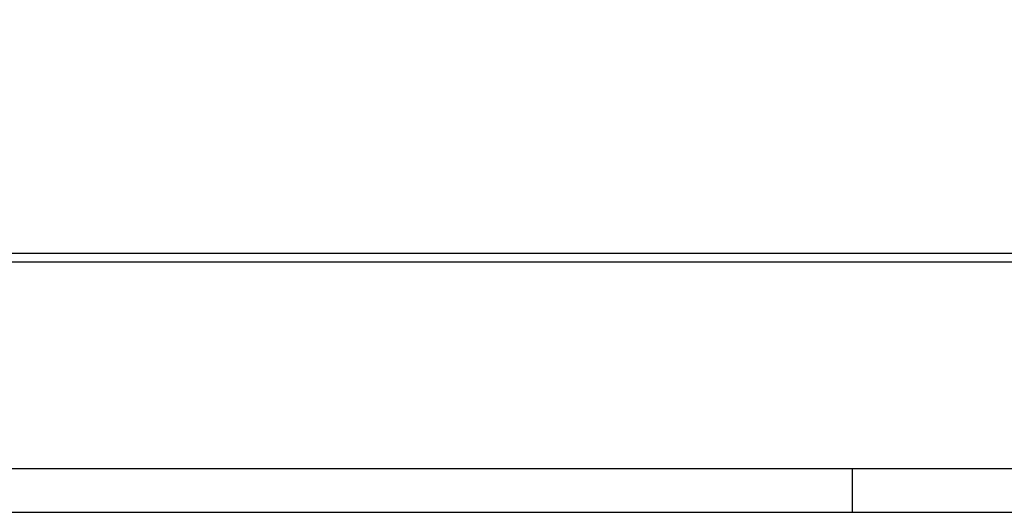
# Model space of a CAD drawing. Header units: metres. Extents: x 0 to 0.84, y 0 to 0.297.
# Tile 12 of 50: x 0.285 to 0.397, y 0 to 0.056. Entities that reach past the tile are written whole.
import ezdxf

# ---------------------------------------------------------------- set-up
doc = ezdxf.new("R2010")
doc.units = ezdxf.units.M
doc.layers.add('Standard', color=7, linetype='Continuous', lineweight=25)

msp = doc.modelspace()

# ---------------------------------------------------------------- linework, layer by layer
at = {"layer": 'Standard', "color": 7, "linetype": 'Continuous', "lineweight": 25, "transparency": 33554687}
msp.add_line((0.38, 0), (0.38, 0.005), dxfattribs=at)
for points in [[(0, 0), (0.84, 0), (0.84, 0.297), (0, 0.297), (0, 0)], [(0.005, 0.005), (0.835, 0.005), (0.835, 0.292), (0.005, 0.292), (0.005, 0.005)]]:
    msp.add_lwpolyline(points, close=True, dxfattribs=at)
at = {"layer": 'Standard', "color": 254, "linetype": 'Continuous', "lineweight": 25, "true_color": 0xc4c4ff, "transparency": 33554687}
for points in [[(0.03914, 0.0286), (0.54147, 0.0286), (0.54147, 0.2326), (0.03914, 0.2326), (0.03914, 0.0286)], [(0.04014, 0.0296), (0.54047, 0.0296), (0.54047, 0.2316), (0.04014, 0.2316), (0.04014, 0.0296)]]:
    msp.add_lwpolyline(points, dxfattribs=at)

doc.saveas('drawing.dxf')
